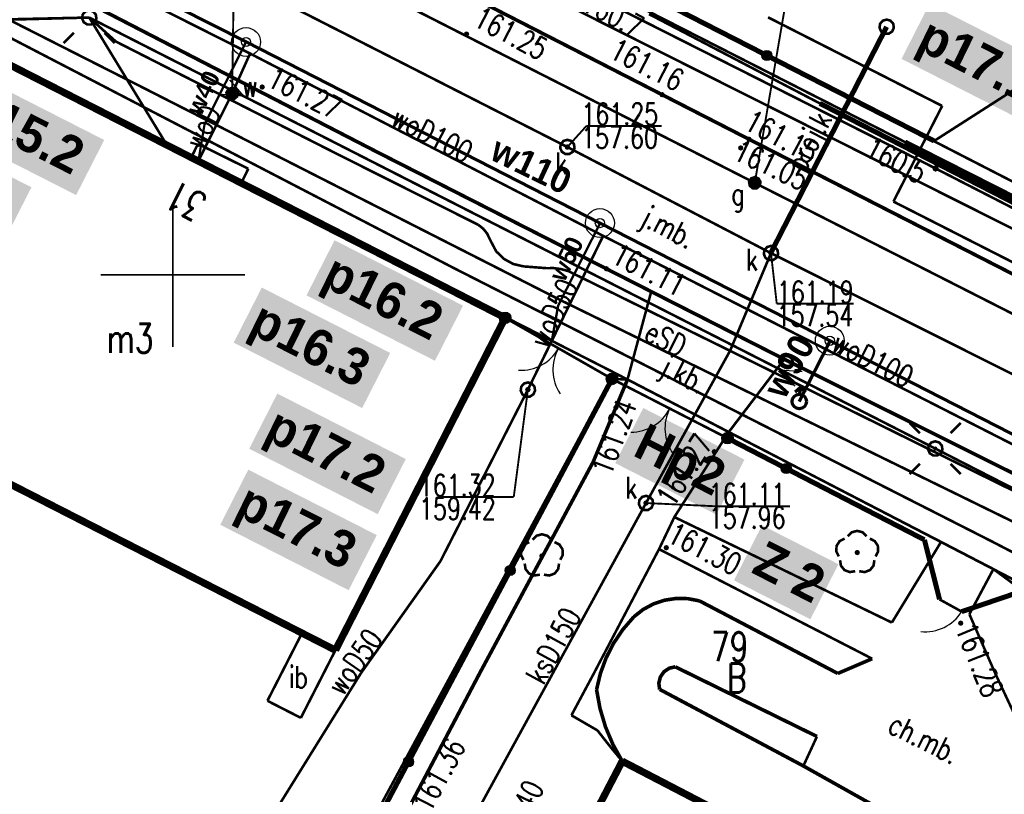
# Model space of a CAD drawing. Extents: x 0 to 7432618, y -40 to 5712028.
# Tile 36 of 165: x 7430545 to 7430579, y 5711582 to 5711609. Entities that reach past the tile are written whole.
import ezdxf
from ezdxf.enums import TextEntityAlignment as Align

# ---------------------------------------------------------------- set-up
doc = ezdxf.new("R2010")
doc.units = 0
doc.header["$MEASUREMENT"] = 0
for name, pattern in [('0', [1.5, 1, -0.5]), ('2218', [1, 0.5, -0.5]), ('3901', [0]), ('5102', [0])]:
    doc.linetypes.add(name, pattern=pattern)
for name, color, linetype in [('Dzialki', 7, 'Continuous'), ('EADTD_T_0', 7, 'Continuous'), ('EGBB_E_T_0', 7, 'Continuous'), ('EGBB_L_0', 7, 'Continuous'), ('EGBE_L_3', 7, 'Continuous'), ('Numery_dzialek', 7, 'Continuous'), ('OPISY', 7, 'Continuous'), ('OTD_E_T_7', 7, 'Continuous'), ('OTD_L_14', 7, 'Continuous'), ('OTK_E_T_0', 7, 'Continuous'), ('OTK_E_T_1', 7, 'Continuous'), ('OTK_L_0', 7, 'Continuous'), ('OTK_L_1', 7, 'Continuous'), ('OTK_L_2', 7, 'Continuous'), ('OTK_L_4', 7, 'Continuous'), ('OTO_L_0', 7, 'Continuous'), ('OTO_L_1', 7, 'Continuous'), ('OTO_L_2', 7, 'Continuous'), ('OTR_T_0', 7, 'Continuous'), ('OTZ_L_3', 7, 'Continuous'), ('OTZ_T_0', 7, 'Continuous'), ('P_SUCP_L_0', 7, 'Continuous'), ('P_SUK_E_T_6', 7, 'Continuous'), ('P_SUK_T_3', 7, 'Continuous'), ('P_SUKP_L_0', 7, 'Continuous'), ('P_SUL_L_1', 7, 'Continuous'), ('P_SUTP_L_0', 7, 'Continuous'), ('SUE_T_3', 7, 'Continuous'), ('SUEP_E_T_0', 7, 'Continuous'), ('SUEP_L_0', 7, 'Continuous'), ('SUER_T_0', 7, 'Continuous'), ('SUG_E_T_4', 7, 'Continuous'), ('SUG_T_2', 7, 'Continuous'), ('SUGP_L_0', 7, 'Continuous'), ('SUGR_T_0', 7, 'Continuous'), ('SUK_E_T_4', 7, 'Continuous'), ('SUK_T_3', 7, 'Continuous'), ('SUKP_E_T_0', 7, 'Continuous'), ('SUKP_L_0', 7, 'Continuous'), ('SUKR_T_0', 7, 'Continuous'), ('SUL_L_1', 7, 'Continuous'), ('SUP_T_0', 7, 'Continuous'), ('SUP_T_2', 7, 'Continuous'), ('SUTP_L_0', 7, 'Continuous'), ('SUTR_T_0', 7, 'Continuous'), ('SUW_E_T_2', 7, 'Continuous'), ('SUW_T_5', 7, 'Continuous'), ('SUWP_E_T_0', 7, 'Continuous'), ('SUWP_L_0', 7, 'Continuous'), ('SUWR_T_0', 7, 'Continuous'), ('Uzytki', 7, 'Continuous'), ('zakres', 7, 'Continuous')]:
    doc.layers.add(name, color=color, linetype=linetype)
doc.layers.add('woda przyłącze', color=140, linetype='Continuous', lineweight=50)
doc.layers.add('woda sieć', color=150, linetype='Continuous', lineweight=70)
doc.styles.add('25', font='GOTHIC.TTF', dxfattribs={"oblique": 8, "height": 0.35})
doc.styles.add('STYL_ARIAL', font='simplex', dxfattribs={"width": 0.75, "oblique": 0.1})

# ---------------------------------------------------------------- blocks, each defined once
blk = doc.blocks.new('OTOB')
at = {"color": 0}
for centre, start, end in [((-1.5, 0), 0, 63.2606), ((1.5, 0), 116.7394, 180)]:
    blk.add_arc(centre, 1.5, start, end, dxfattribs=at)
blk = doc.blocks.new('KOGR')
at = {"color": 0}
for radius in [0.2, 0.18, 0.16, 0.14, 0.12, 0.1, 0.08, 0.06, 0.04, 0.02]:
    blk.add_circle((0, 0), radius, dxfattribs=at)
blk = doc.blocks.new('OTOF')
at = {"color": 0}
blk.add_arc((1.5, 0), 1.5, 116.7394, 180, dxfattribs=at)
blk = doc.blocks.new('SUWH')
at = {"color": 0}
for p, q in [((-0.35, 0.65), (0, 1)), ((0, 0.5), (0, 1)), ((0, 1), (0.35, 0.65))]:
    blk.add_line(p, q, dxfattribs=at)
blk.add_circle((0, 0), 0.5, dxfattribs=at)

msp = doc.modelspace()

# ---------------------------------------------------------------- hatches: boundary and pattern name
at = {"layer": 'woda sieć', "linetype": 'ByBlock'}
for points in [[(7430580.499, 5711607.168), (7430576.164, 5711609.377), (7430575.193, 5711607.471), (7430579.528, 5711605.262)], [(7430547.628, 5711604.664), (7430543.187, 5711606.927), (7430542.215, 5711605.021), (7430546.657, 5711602.758)], [(7430545.112, 5711603.028), (7430540.67, 5711605.291), (7430539.698, 5711603.385), (7430544.14, 5711601.122)], [(7430560.034, 5711598.932), (7430555.592, 5711601.196), (7430554.621, 5711599.29), (7430559.063, 5711597.026)], [(7430557.517, 5711597.297), (7430553.076, 5711599.56), (7430552.104, 5711597.654), (7430556.546, 5711595.391)], [(7430558.054, 5711593.627), (7430553.613, 5711595.891), (7430552.641, 5711593.985), (7430557.083, 5711591.721)], [(7430569.763, 5711593.61), (7430566.265, 5711595.392), (7430565.294, 5711593.486), (7430568.792, 5711591.704)], [(7430557.051, 5711590.996), (7430552.609, 5711593.26), (7430551.638, 5711591.354), (7430556.079, 5711589.09)], [(7430573.013, 5711589.99), (7430570.371, 5711591.336), (7430569.4, 5711589.43), (7430572.042, 5711588.084)]]:
    msp.add_hatch(color=256, dxfattribs=at).paths.add_polyline_path(points)

# ---------------------------------------------------------------- linework, layer by layer
at = {"layer": 'Dzialki', "color": 18, "true_color": 0x000000, "const_width": 0.09}
for points in [[(7430529.72, 5711628.59), (7430583.01, 5711601.18)], [(7430565.27, 5711596.61), (7430541.43, 5711608.78)], [(7430550.73, 5711569.711), (7430565.27, 5711596.61)], [(7430593.08, 5711582.19), (7430565.27, 5711596.61)]]:
    msp.add_lwpolyline(points, dxfattribs=at)
at = {"layer": 'EGBB_L_0', "color": 18, "true_color": 0x000000, "const_width": 0.25}
for points in [[(7430561.491, 5711598.512), (7430541.408, 5711608.772)], [(7430555.622, 5711587.015), (7430561.491, 5711598.512)], [(7430535.58, 5711597.255), (7430555.622, 5711587.015)], [(7430565.537, 5711583.175), (7430556.9, 5711566.593)], [(7430576.183, 5711577.636), (7430565.537, 5711583.175)]]:
    msp.add_lwpolyline(points, dxfattribs=at)
at = {"layer": 'EGBE_L_3', "color": 18, "true_color": 0x000000, "const_width": 0.09}
for points in [[(7430550.87, 5711604.53), (7430550.636, 5711604.057)], [(7430552.61, 5711603.67), (7430550.87, 5711604.53)], [(7430550.87, 5711604.53), (7430550.899, 5711604.43)], [(7430550.636, 5711604.057), (7430552.365, 5711603.174)], [(7430552.365, 5711603.174), (7430552.61, 5711603.67)]]:
    msp.add_lwpolyline(points, dxfattribs=at)
at = {"layer": 'OPISY', "color": 6}
for centre, radius in [((7430552.53, 5711608.054), 0.5), ((7430552.53, 5711608.054), 0.16), ((7430564.767, 5711601.79), 0.5), ((7430564.767, 5711601.79), 0.16), ((7430572.714, 5711597.718), 0.5), ((7430572.714, 5711597.718), 0.16)]:
    msp.add_circle(centre, radius, dxfattribs=at)
at = {"layer": 'OTD_L_14', "color": 18, "true_color": 0x000000, "const_width": 0.09}
for points in [[(7430554.466, 5711587.605), (7430553.27, 5711585.264)], [(7430555.622, 5711587.015), (7430554.466, 5711587.605)], [(7430554.426, 5711584.673), (7430555.622, 5711587.015)], [(7430553.27, 5711585.264), (7430554.426, 5711584.673)]]:
    msp.add_lwpolyline(points, dxfattribs=at)
at = {"layer": 'OTK_L_0', "color": 18, "linetype": '0', "true_color": 0x000000, "const_width": 0.09}
for points in [[(7430537.54, 5711614.33), (7430556.96, 5711604.3)], [(7430569.92, 5711604.69), (7430555.65, 5711612.01)], [(7430587.44, 5711595.73), (7430569.92, 5711604.69)], [(7430556.96, 5711604.3), (7430564.99, 5711600.209)], [(7430564.99, 5711600.209), (7430566.54, 5711599.42)], [(7430566.54, 5711599.42), (7430565.72, 5711596.38)], [(7430571.14, 5711597.08), (7430566.54, 5711599.42)], [(7430566.54, 5711599.42), (7430571.14, 5711597.08)], [(7430569.22, 5711594.56), (7430571.14, 5711597.08)], [(7430571.14, 5711597.08), (7430592.89, 5711586.23)], [(7430565.72, 5711596.38), (7430569.22, 5711594.56)]]:
    msp.add_lwpolyline(points, dxfattribs=at)
at = {"layer": 'OTK_L_1', "color": 18, "true_color": 0x000000, "const_width": 0.125}
for points in [[(7430537.54, 5711614.33), (7430556.96, 5711604.3)], [(7430569.92, 5711604.69), (7430555.65, 5711612.01)], [(7430587.44, 5711595.73), (7430569.92, 5711604.69)], [(7430556.96, 5711604.3), (7430564.99, 5711600.209)], [(7430564.99, 5711600.209), (7430566.54, 5711599.42)], [(7430566.54, 5711599.42), (7430571.14, 5711597.08)], [(7430571.14, 5711597.08), (7430592.89, 5711586.23)], [(7430564.53, 5711593.52), (7430565.72, 5711596.38)], [(7430560.6, 5711586.2), (7430564.53, 5711593.52)], [(7430565.94, 5711588.17), (7430566.259, 5711588.422), (7430566.617, 5711588.615), (7430567.003, 5711588.744), (7430567.404, 5711588.805), (7430567.811, 5711588.797), (7430568.21, 5711588.72)], [(7430572.99, 5711586.21), (7430568.21, 5711588.72)], [(7430564.65, 5711585.65), (7430564.782, 5711586.209), (7430564.98, 5711586.748), (7430565.242, 5711587.26), (7430565.564, 5711587.736), (7430565.94, 5711588.17)], [(7430574.18, 5711586.72), (7430572.99, 5711586.21)], [(7430566.83, 5711585.66), (7430566.803, 5711585.876), (7430566.855, 5711586.087), (7430566.979, 5711586.266), (7430567.158, 5711586.389), (7430567.37, 5711586.44)], [(7430572.27, 5711584.03), (7430567.37, 5711586.44)], [(7430556.33, 5711578.08), (7430560.6, 5711586.2)], [(7430565.537, 5711583.175), (7430565.215, 5711583.754), (7430564.958, 5711584.364), (7430564.769, 5711584.999), (7430564.65, 5711585.65)], [(7430566.83, 5711585.66), (7430571.8, 5711583.01)], [(7430571.8, 5711583.01), (7430574.87, 5711581.287)]]:
    msp.add_lwpolyline(points, dxfattribs=at)
at = {"layer": 'OTK_L_2', "color": 18, "linetype": '0', "true_color": 0x000000, "const_width": 0.09}
for points in [[(7430576.32, 5711604.63), (7430550.509, 5711617.834)], [(7430556.96, 5711604.3), (7430537.54, 5711614.33)], [(7430555.65, 5711612.01), (7430569.92, 5711604.69)], [(7430541.408, 5711608.772), (7430550.636, 5711604.057)], [(7430579.19, 5711606.47), (7430576.32, 5711604.63)], [(7430550.636, 5711604.057), (7430550.87, 5711604.53)], [(7430550.87, 5711604.53), (7430552.61, 5711603.67)], [(7430569.92, 5711604.69), (7430587.44, 5711595.73)], [(7430564.99, 5711600.209), (7430556.96, 5711604.3)], [(7430552.61, 5711603.67), (7430552.365, 5711603.174)], [(7430552.365, 5711603.174), (7430561.491, 5711598.512)], [(7430566.54, 5711599.42), (7430564.99, 5711600.209)], [(7430565.72, 5711596.38), (7430566.54, 5711599.42)], [(7430561.491, 5711598.512), (7430565.184, 5711596.399)], [(7430571.14, 5711597.08), (7430569.22, 5711594.56)], [(7430592.89, 5711586.23), (7430571.14, 5711597.08)], [(7430565.184, 5711596.399), (7430565.72, 5711596.38)], [(7430569.22, 5711594.56), (7430576.56, 5711590.76)], [(7430567.34, 5711591.62), (7430566.81, 5711590.51)], [(7430574.86, 5711587.97), (7430567.34, 5711591.62)], [(7430566.81, 5711590.51), (7430574.18, 5711586.72)], [(7430576.56, 5711590.76), (7430574.86, 5711587.97)], [(7430578.37, 5711589.82), (7430576.56, 5711590.76)], [(7430577.54, 5711588.26), (7430578.37, 5711589.82)], [(7430578.37, 5711589.82), (7430579.393, 5711589.069)], [(7430565.94, 5711588.17), (7430566.259, 5711588.422), (7430566.617, 5711588.615), (7430567.003, 5711588.744), (7430567.404, 5711588.805), (7430567.811, 5711588.797), (7430568.21, 5711588.72)], [(7430572.99, 5711586.21), (7430568.21, 5711588.72)], [(7430565.94, 5711588.17), (7430565.745, 5711587.959)], [(7430578.43, 5711586.22), (7430577.54, 5711588.26)], [(7430565.745, 5711587.959), (7430565.564, 5711587.736)], [(7430565.395, 5711587.503), (7430565.242, 5711587.26)], [(7430565.564, 5711587.736), (7430565.395, 5711587.503)], [(7430565.242, 5711587.26), (7430565.103, 5711587.008)], [(7430564.98, 5711586.748), (7430564.873, 5711586.482)], [(7430565.103, 5711587.008), (7430564.98, 5711586.748)], [(7430564.873, 5711586.482), (7430564.782, 5711586.209)], [(7430567.063, 5711586.336), (7430567.158, 5711586.389)], [(7430567.158, 5711586.389), (7430567.262, 5711586.424)], [(7430567.262, 5711586.424), (7430567.37, 5711586.44)], [(7430567.37, 5711586.44), (7430572.27, 5711584.03)], [(7430574.18, 5711586.72), (7430572.99, 5711586.21)], [(7430564.782, 5711586.209), (7430564.707, 5711585.932)], [(7430566.819, 5711585.984), (7430566.855, 5711586.087)], [(7430566.855, 5711586.087), (7430566.909, 5711586.182)], [(7430566.909, 5711586.182), (7430566.979, 5711586.266)], [(7430566.979, 5711586.266), (7430567.063, 5711586.336)], [(7430581.49, 5711579.68), (7430578.43, 5711586.22)], [(7430564.707, 5711585.932), (7430564.65, 5711585.65)], [(7430566.803, 5711585.876), (7430566.819, 5711585.984)], [(7430566.807, 5711585.767), (7430566.803, 5711585.876)], [(7430566.83, 5711585.66), (7430566.807, 5711585.767)], [(7430565.537, 5711583.175), (7430565.215, 5711583.754), (7430564.958, 5711584.364), (7430564.769, 5711584.999), (7430564.65, 5711585.65)], [(7430571.8, 5711583.01), (7430566.83, 5711585.66)], [(7430572.27, 5711584.03), (7430571.8, 5711583.01)], [(7430565.537, 5711583.175), (7430573.692, 5711578.932)]]:
    msp.add_lwpolyline(points, dxfattribs=at)
at = {"layer": 'OTK_L_4', "color": 18, "linetype": '0', "true_color": 0x000000, "const_width": 0.09}
for points in [[(7430565.72, 5711596.38), (7430564.53, 5711593.52)], [(7430567.34, 5711591.62), (7430569.22, 5711594.56)], [(7430564.53, 5711593.52), (7430560.6, 5711586.2)], [(7430566.81, 5711590.51), (7430567.34, 5711591.62)], [(7430564.55, 5711586.2), (7430566.81, 5711590.51)], [(7430560.6, 5711586.2), (7430556.33, 5711578.08)], [(7430563.781, 5711584.762), (7430564.55, 5711586.2)], [(7430564.68, 5711584.24), (7430563.781, 5711584.762)], [(7430565.12, 5711583.68), (7430564.68, 5711584.24)], [(7430565.537, 5711583.175), (7430565.12, 5711583.68)], [(7430562.395, 5711577.142), (7430565.537, 5711583.175)]]:
    msp.add_lwpolyline(points, dxfattribs=at)
at = {"layer": 'OTO_L_0', "color": 18, "linetype": '3901', "true_color": 0x000000, "const_width": 0.175}
for points in [[(7430550.509, 5711617.834), (7430576.32, 5711604.63)], [(7430565.184, 5711596.399), (7430550.949, 5711569.6)], [(7430575.986, 5711590.833), (7430569.176, 5711594.348)], [(7430576.508, 5711588.772), (7430575.986, 5711590.833)], [(7430579.393, 5711589.069), (7430577.275, 5711588.349)]]:
    msp.add_lwpolyline(points, dxfattribs=at)
at = {"layer": 'OTO_L_0', "color": 18, "true_color": 0x000000}
for centre, radius in [((7430570.54, 5711607.587), 0.175), ((7430570.54, 5711607.587), 0.158), ((7430570.54, 5711607.587), 0.14), ((7430570.54, 5711607.587), 0.122), ((7430570.54, 5711607.587), 0.105), ((7430570.54, 5711607.587), 0.0875), ((7430570.54, 5711607.587), 0.07), ((7430570.54, 5711607.587), 0.0525), ((7430570.54, 5711607.587), 0.035), ((7430571.21, 5711593.298), 0.175), ((7430571.21, 5711593.298), 0.158), ((7430571.21, 5711593.298), 0.14), ((7430571.21, 5711593.298), 0.122), ((7430571.21, 5711593.298), 0.105), ((7430571.21, 5711593.298), 0.0875), ((7430571.21, 5711593.298), 0.07), ((7430571.21, 5711593.298), 0.0525), ((7430571.21, 5711593.298), 0.035), ((7430561.666, 5711589.775), 0.175), ((7430561.666, 5711589.775), 0.158), ((7430561.666, 5711589.775), 0.14), ((7430561.666, 5711589.775), 0.122), ((7430561.666, 5711589.775), 0.105), ((7430561.666, 5711589.775), 0.0875), ((7430561.666, 5711589.775), 0.07), ((7430561.666, 5711589.775), 0.0525), ((7430561.666, 5711589.775), 0.035), ((7430558.147, 5711583.152), 0.175), ((7430558.147, 5711583.152), 0.158), ((7430558.147, 5711583.152), 0.14), ((7430558.147, 5711583.152), 0.122), ((7430558.147, 5711583.152), 0.105), ((7430558.147, 5711583.152), 0.0875), ((7430558.147, 5711583.152), 0.07), ((7430558.147, 5711583.152), 0.0525), ((7430558.147, 5711583.152), 0.035)]:
    msp.add_circle(centre, radius, dxfattribs=at)
at = {"layer": 'OTO_L_1', "color": 18, "true_color": 0x000000, "const_width": 0.09}
for points in [[(7430565.184, 5711596.399), (7430561.491, 5711598.512)], [(7430561.491, 5711598.512), (7430565.184, 5711596.399)], [(7430569.176, 5711594.348), (7430565.184, 5711596.399)], [(7430565.184, 5711596.399), (7430569.176, 5711594.348)]]:
    msp.add_lwpolyline(points, dxfattribs=at)
at = {"layer": 'OTO_L_2', "color": 18, "true_color": 0x000000, "const_width": 0.09}
msp.add_lwpolyline([(7430577.275, 5711588.349), (7430576.508, 5711588.772)], dxfattribs=at)
at = {"layer": 'OTR_T_0', "color": 18, "true_color": 0x000000, "const_width": 0.09}
for points in [[(7430560.155, 5711608.372), (7430560.186, 5711608.359), (7430560.2, 5711608.327), (7430560.186, 5711608.296), (7430560.155, 5711608.282), (7430560.123, 5711608.296), (7430560.11, 5711608.327), (7430560.123, 5711608.359), (7430560.155, 5711608.372)], [(7430553.089, 5711606.54), (7430553.121, 5711606.527), (7430553.134, 5711606.495), (7430553.121, 5711606.463), (7430553.089, 5711606.45), (7430553.057, 5711606.463), (7430553.044, 5711606.495), (7430553.057, 5711606.527), (7430553.089, 5711606.54)], [(7430566.917, 5711606.276), (7430566.948, 5711606.263), (7430566.962, 5711606.231), (7430566.948, 5711606.199), (7430566.917, 5711606.186), (7430566.885, 5711606.199), (7430566.872, 5711606.231), (7430566.885, 5711606.263), (7430566.917, 5711606.276)], [(7430569.635, 5711604.434), (7430569.667, 5711604.421), (7430569.68, 5711604.389), (7430569.667, 5711604.357), (7430569.635, 5711604.344), (7430569.603, 5711604.357), (7430569.59, 5711604.389), (7430569.603, 5711604.421), (7430569.635, 5711604.434)], [(7430569.92, 5711604.735), (7430569.952, 5711604.722), (7430569.965, 5711604.69), (7430569.952, 5711604.658), (7430569.92, 5711604.645), (7430569.888, 5711604.658), (7430569.875, 5711604.69), (7430569.888, 5711604.722), (7430569.92, 5711604.735)], [(7430564.99, 5711600.254), (7430565.022, 5711600.241), (7430565.035, 5711600.209), (7430565.022, 5711600.178), (7430564.99, 5711600.164), (7430564.958, 5711600.178), (7430564.945, 5711600.209), (7430564.958, 5711600.241), (7430564.99, 5711600.254)], [(7430565.32, 5711595.455), (7430565.352, 5711595.442), (7430565.365, 5711595.41), (7430565.352, 5711595.378), (7430565.32, 5711595.365), (7430565.288, 5711595.378), (7430565.275, 5711595.41), (7430565.288, 5711595.442), (7430565.32, 5711595.455)], [(7430568.72, 5711593.925), (7430568.752, 5711593.912), (7430568.765, 5711593.88), (7430568.752, 5711593.848), (7430568.72, 5711593.835), (7430568.688, 5711593.848), (7430568.675, 5711593.88), (7430568.688, 5711593.912), (7430568.72, 5711593.925)], [(7430567.06, 5711590.605), (7430567.092, 5711590.592), (7430567.105, 5711590.56), (7430567.092, 5711590.528), (7430567.06, 5711590.515), (7430567.028, 5711590.528), (7430567.015, 5711590.56), (7430567.028, 5711590.592), (7430567.06, 5711590.605)], [(7430577.24, 5711587.995), (7430577.272, 5711587.982), (7430577.285, 5711587.95), (7430577.272, 5711587.918), (7430577.24, 5711587.905), (7430577.208, 5711587.918), (7430577.195, 5711587.95), (7430577.208, 5711587.982), (7430577.24, 5711587.995)]]:
    msp.add_lwpolyline(points, dxfattribs=at)
at = {"layer": 'OTZ_L_3', "color": 18, "linetype": '0', "true_color": 0x000000, "const_width": 0.09}
for points in [[(7430566.81, 5711590.51), (7430564.55, 5711586.2)], [(7430574.18, 5711586.72), (7430566.81, 5711590.51)], [(7430565.94, 5711588.17), (7430566.259, 5711588.422), (7430566.617, 5711588.615), (7430567.003, 5711588.744), (7430567.404, 5711588.805), (7430567.811, 5711588.797), (7430568.21, 5711588.72)], [(7430568.21, 5711588.72), (7430572.99, 5711586.21)], [(7430564.65, 5711585.65), (7430564.782, 5711586.209), (7430564.98, 5711586.748), (7430565.242, 5711587.26), (7430565.564, 5711587.736), (7430565.94, 5711588.17)], [(7430566.83, 5711585.66), (7430566.803, 5711585.876), (7430566.855, 5711586.087), (7430566.979, 5711586.266), (7430567.158, 5711586.389), (7430567.37, 5711586.44)], [(7430572.27, 5711584.03), (7430567.37, 5711586.44)], [(7430572.99, 5711586.21), (7430574.18, 5711586.72)], [(7430564.55, 5711586.2), (7430563.781, 5711584.762)], [(7430565.537, 5711583.175), (7430565.215, 5711583.754), (7430564.958, 5711584.364), (7430564.769, 5711584.999), (7430564.65, 5711585.65)], [(7430566.83, 5711585.66), (7430571.8, 5711583.01)], [(7430563.781, 5711584.762), (7430564.68, 5711584.24)], [(7430564.68, 5711584.24), (7430565.12, 5711583.68)], [(7430571.8, 5711583.01), (7430572.27, 5711584.03)], [(7430565.12, 5711583.68), (7430565.537, 5711583.175)]]:
    msp.add_lwpolyline(points, dxfattribs=at)
at = {"layer": 'OTZ_T_0', "color": 96, "true_color": 0x008000, "const_width": 0.09}
for points in [[(7430562.435, 5711590.837), (7430562.572, 5711590.974), (7430562.759, 5711591.024), (7430562.946, 5711590.974), (7430563.083, 5711590.837)], [(7430573.026, 5711590.259), (7430572.938, 5711590.431), (7430572.949, 5711590.625), (7430573.054, 5711590.787), (7430573.226, 5711590.876)], [(7430573.338, 5711590.956), (7430573.475, 5711591.093), (7430573.662, 5711591.143), (7430573.849, 5711591.093), (7430573.986, 5711590.956)], [(7430574.098, 5711590.876), (7430574.27, 5711590.787), (7430574.375, 5711590.625), (7430574.386, 5711590.431), (7430574.298, 5711590.259)], [(7430562.123, 5711590.139), (7430562.035, 5711590.312), (7430562.046, 5711590.506), (7430562.151, 5711590.668), (7430562.323, 5711590.756)], [(7430563.194, 5711590.756), (7430563.367, 5711590.668), (7430563.472, 5711590.506), (7430563.482, 5711590.312), (7430563.395, 5711590.139)], [(7430562.759, 5711590.319), (7430562.791, 5711590.306), (7430562.804, 5711590.274), (7430562.791, 5711590.242), (7430562.759, 5711590.229), (7430562.727, 5711590.242), (7430562.714, 5711590.274), (7430562.727, 5711590.306), (7430562.759, 5711590.319)], [(7430573.662, 5711590.438), (7430573.694, 5711590.425), (7430573.707, 5711590.393), (7430573.694, 5711590.361), (7430573.662, 5711590.348), (7430573.63, 5711590.361), (7430573.617, 5711590.393), (7430573.63, 5711590.425), (7430573.662, 5711590.438)], [(7430562.69, 5711589.627), (7430562.499, 5711589.598), (7430562.318, 5711589.667), (7430562.196, 5711589.817), (7430562.165, 5711590.009)], [(7430563.352, 5711590.009), (7430563.322, 5711589.817), (7430563.2, 5711589.667), (7430563.019, 5711589.598), (7430562.828, 5711589.627)], [(7430573.593, 5711589.747), (7430573.402, 5711589.717), (7430573.221, 5711589.786), (7430573.099, 5711589.937), (7430573.069, 5711590.128)], [(7430574.255, 5711590.128), (7430574.225, 5711589.937), (7430574.103, 5711589.786), (7430573.922, 5711589.717), (7430573.731, 5711589.747)]]:
    msp.add_lwpolyline(points, dxfattribs=at)
at = {"layer": 'P_SUCP_L_0', "color": 6, "linetype": '0', "true_color": 0xed00ed, "const_width": 0.09}
for points in [[(7430570.578, 5711608.908), (7430576.599, 5711605.841)], [(7430576.599, 5711605.841), (7430574.914, 5711602.534)], [(7430574.914, 5711602.534), (7430634.145, 5711572.373)]]:
    msp.add_lwpolyline(points, dxfattribs=at)
at = {"layer": 'P_SUK_T_3', "color": 36, "true_color": 0x803300, "const_width": 0.09}
msp.add_lwpolyline([(7430574.68, 5711608.83), (7430574.815, 5711608.79), (7430574.907, 5711608.684), (7430574.928, 5711608.544), (7430574.869, 5711608.416), (7430574.75, 5711608.34), (7430574.61, 5711608.34), (7430574.491, 5711608.416), (7430574.433, 5711608.544), (7430574.453, 5711608.684), (7430574.545, 5711608.79), (7430574.68, 5711608.83)], dxfattribs=at)
at = {"layer": 'P_SUKP_L_0', "color": 36, "linetype": '0', "true_color": 0x803300, "const_width": 0.09}
msp.add_lwpolyline([(7430570.66, 5711600.73), (7430574.68, 5711608.58)], dxfattribs=at)
at = {"layer": 'P_SUL_L_1', "color": 18, "true_color": 0x000000, "const_width": 0.175}
msp.add_lwpolyline([(7430570.66, 5711600.73), (7430574.68, 5711608.58)], dxfattribs=at)
at = {"layer": 'P_SUTP_L_0', "color": 30, "linetype": '0', "true_color": 0xff9100, "const_width": 0.09}
msp.add_lwpolyline([(7430541.408, 5711608.772), (7430547.11, 5711608.9)], dxfattribs=at)
at = {"layer": 'SUE_T_3', "color": 18, "true_color": 0x000000, "const_width": 0.09}
for points in [[(7430547.11, 5711609.15), (7430547.245, 5711609.11), (7430547.337, 5711609.004), (7430547.357, 5711608.864), (7430547.299, 5711608.736), (7430547.18, 5711608.66), (7430547.04, 5711608.66), (7430546.921, 5711608.736), (7430546.862, 5711608.864), (7430546.883, 5711609.004), (7430546.975, 5711609.11), (7430547.11, 5711609.15)], [(7430546.58, 5711608.37), (7430546.226, 5711608.016)], [(7430547.64, 5711608.37), (7430547.994, 5711608.016)], [(7430575.83, 5711594.52), (7430575.476, 5711594.874)], [(7430576.89, 5711594.52), (7430577.244, 5711594.874)], [(7430576.36, 5711594.24), (7430576.495, 5711594.2), (7430576.587, 5711594.094), (7430576.607, 5711593.954), (7430576.549, 5711593.826), (7430576.43, 5711593.75), (7430576.29, 5711593.75), (7430576.171, 5711593.826), (7430576.112, 5711593.954), (7430576.133, 5711594.094), (7430576.225, 5711594.2), (7430576.36, 5711594.24)], [(7430576.36, 5711594.015), (7430576.378, 5711594.008), (7430576.385, 5711593.99), (7430576.378, 5711593.972), (7430576.36, 5711593.965), (7430576.342, 5711593.972), (7430576.335, 5711593.99), (7430576.342, 5711594.008), (7430576.36, 5711594.015)], [(7430575.83, 5711593.46), (7430575.476, 5711593.106)], [(7430576.89, 5711593.46), (7430577.244, 5711593.106)]]:
    msp.add_lwpolyline(points, dxfattribs=at)
at = {"layer": 'SUEP_L_0', "color": 1, "true_color": 0xff0000}
for p, q in [((7430552.456, 5711606.175), (7430551.969, 5711606.746)), ((7430552.456, 5711606.175), (7430551.708, 5711606.234)), ((7430571.014, 5711596.715), (7430571.501, 5711596.145)), ((7430571.014, 5711596.715), (7430571.762, 5711596.656))]:
    msp.add_line(p, q, dxfattribs=at)
at = {"layer": 'SUEP_L_0', "color": 1, "true_color": 0xff0000, "const_width": 0.09}
for points in [[(7430534.78, 5711613.67), (7430548.82, 5711606.55)], [(7430559.74, 5711600.22), (7430534.04, 5711613.57)], [(7430576.37, 5711603.68), (7430565.04, 5711609.4)], [(7430547.11, 5711608.9), (7430549.79, 5711604.496)], [(7430547.11, 5711608.9), (7430548.03, 5711608.07)], [(7430572.37, 5711605.93), (7430566.46, 5711609.02)], [(7430548.03, 5711608.07), (7430555.66, 5711604.19)], [(7430548.82, 5711606.55), (7430563.45, 5711599.1)], [(7430590.4, 5711596.68), (7430572.37, 5711605.93)], [(7430555.66, 5711604.19), (7430560.56, 5711601.73)], [(7430581.59, 5711601), (7430576.37, 5711603.68)], [(7430560.56, 5711601.73), (7430560.731, 5711601.596), (7430560.867, 5711601.426), (7430560.96, 5711601.23)], [(7430560.96, 5711601.23), (7430561.18, 5711600.81)], [(7430562.13, 5711600.29), (7430561.77, 5711600.374), (7430561.445, 5711600.552), (7430561.18, 5711600.81)], [(7430578.33, 5711590.77), (7430559.74, 5711600.22)], [(7430562.13, 5711600.29), (7430562.91, 5711600.23)], [(7430562.91, 5711600.23), (7430563.167, 5711600.232), (7430563.422, 5711600.198), (7430563.67, 5711600.13)], [(7430563.67, 5711600.13), (7430570.89, 5711596.57)], [(7430563.45, 5711599.1), (7430581.72, 5711590.15)], [(7430570.89, 5711596.57), (7430577.03, 5711593.53)], [(7430577.03, 5711593.53), (7430582.39, 5711590.89)], [(7430585.03, 5711587.29), (7430578.33, 5711590.77)]]:
    msp.add_lwpolyline(points, dxfattribs=at)
at = {"layer": 'SUEP_L_0', "color": 1, "linetype": '0', "true_color": 0xff0000, "const_width": 0.09}
msp.add_lwpolyline([(7430547.11, 5711608.9), (7430541.385, 5711608.748)], dxfattribs=at)
at = {"layer": 'SUEP_L_0', "color": 1, "linetype": '5102', "true_color": 0xff0000, "const_width": 0.09}
for points in [[(7430576.36, 5711593.99), (7430547.11, 5711608.9)], [(7430609.47, 5711577.01), (7430576.36, 5711593.99)]]:
    msp.add_lwpolyline(points, dxfattribs=at)
at = {"layer": 'SUER_T_0', "color": 1, "true_color": 0xff0000, "const_width": 0.09}
msp.add_lwpolyline([(7430576.37, 5711603.742), (7430576.414, 5711603.724), (7430576.433, 5711603.68), (7430576.414, 5711603.636), (7430576.37, 5711603.617), (7430576.326, 5711603.636), (7430576.308, 5711603.68), (7430576.326, 5711603.724), (7430576.37, 5711603.742)], dxfattribs=at)
at = {"layer": 'SUG_T_2', "color": 56, "true_color": 0x808000, "const_width": 0.09}
for points in [[(7430570.12, 5711603.38), (7430570.249, 5711603.333), (7430570.317, 5711603.215), (7430570.293, 5711603.08), (7430570.188, 5711602.992), (7430570.052, 5711602.992), (7430569.947, 5711603.08), (7430569.923, 5711603.215), (7430569.991, 5711603.333), (7430570.12, 5711603.38)], [(7430570.12, 5711603.355), (7430570.232, 5711603.314), (7430570.292, 5711603.21), (7430570.272, 5711603.093), (7430570.18, 5711603.016), (7430570.06, 5711603.016), (7430569.968, 5711603.093), (7430569.948, 5711603.21), (7430570.008, 5711603.314), (7430570.12, 5711603.355)], [(7430570.12, 5711603.33), (7430570.226, 5711603.286), (7430570.27, 5711603.18), (7430570.226, 5711603.074), (7430570.12, 5711603.03), (7430570.014, 5711603.074), (7430569.97, 5711603.18), (7430570.014, 5711603.286), (7430570.12, 5711603.33)], [(7430570.12, 5711603.305), (7430570.208, 5711603.268), (7430570.245, 5711603.18), (7430570.208, 5711603.092), (7430570.12, 5711603.055), (7430570.032, 5711603.092), (7430569.995, 5711603.18), (7430570.032, 5711603.268), (7430570.12, 5711603.305)], [(7430570.12, 5711603.28), (7430570.191, 5711603.251), (7430570.22, 5711603.18), (7430570.191, 5711603.109), (7430570.12, 5711603.08), (7430570.049, 5711603.109), (7430570.02, 5711603.18), (7430570.049, 5711603.251), (7430570.12, 5711603.28)], [(7430570.12, 5711603.255), (7430570.173, 5711603.233), (7430570.195, 5711603.18), (7430570.173, 5711603.127), (7430570.12, 5711603.105), (7430570.067, 5711603.127), (7430570.045, 5711603.18), (7430570.067, 5711603.233), (7430570.12, 5711603.255)], [(7430570.12, 5711603.23), (7430570.155, 5711603.215), (7430570.17, 5711603.18), (7430570.155, 5711603.145), (7430570.12, 5711603.13), (7430570.085, 5711603.145), (7430570.07, 5711603.18), (7430570.085, 5711603.215), (7430570.12, 5711603.23)], [(7430570.12, 5711603.205), (7430570.138, 5711603.198), (7430570.145, 5711603.18), (7430570.138, 5711603.162), (7430570.12, 5711603.155), (7430570.102, 5711603.162), (7430570.095, 5711603.18), (7430570.102, 5711603.198), (7430570.12, 5711603.205)], [(7430570.12, 5711603.187), (7430570.125, 5711603.185), (7430570.127, 5711603.18), (7430570.125, 5711603.175), (7430570.12, 5711603.173), (7430570.115, 5711603.175), (7430570.113, 5711603.18), (7430570.115, 5711603.185), (7430570.12, 5711603.187)]]:
    msp.add_lwpolyline(points, dxfattribs=at)
at = {"layer": 'SUGP_L_0', "color": 56, "true_color": 0x808000, "const_width": 0.09}
for points in [[(7430552.96, 5711611.92), (7430570.12, 5711603.18)], [(7430570.12, 5711603.18), (7430584.37, 5711595.94)]]:
    msp.add_lwpolyline(points, dxfattribs=at)
at = {"layer": 'SUGR_T_0', "color": 56, "true_color": 0x808000, "const_width": 0.065}
for points in [[(7430570.12, 5711603.18), (7430571.524, 5711611.363)], [(7430570.12, 5711603.242), (7430570.164, 5711603.224), (7430570.183, 5711603.18), (7430570.164, 5711603.136), (7430570.12, 5711603.117), (7430570.076, 5711603.136), (7430570.058, 5711603.18), (7430570.076, 5711603.224), (7430570.12, 5711603.242)]]:
    msp.add_lwpolyline(points, dxfattribs=at)
at = {"layer": 'SUK_T_3', "color": 36, "true_color": 0x803300, "const_width": 0.09}
for points in [[(7430563.64, 5711604.67), (7430563.775, 5711604.63), (7430563.867, 5711604.524), (7430563.888, 5711604.384), (7430563.829, 5711604.256), (7430563.71, 5711604.18), (7430563.57, 5711604.18), (7430563.451, 5711604.256), (7430563.393, 5711604.384), (7430563.413, 5711604.524), (7430563.505, 5711604.63), (7430563.64, 5711604.67)], [(7430570.68, 5711601), (7430570.815, 5711600.96), (7430570.907, 5711600.854), (7430570.928, 5711600.714), (7430570.869, 5711600.586), (7430570.75, 5711600.51), (7430570.61, 5711600.51), (7430570.491, 5711600.586), (7430570.433, 5711600.714), (7430570.453, 5711600.854), (7430570.545, 5711600.96), (7430570.68, 5711601)], [(7430566.36, 5711592.355), (7430566.495, 5711592.315), (7430566.587, 5711592.209), (7430566.607, 5711592.07), (7430566.549, 5711591.941), (7430566.43, 5711591.865), (7430566.289, 5711591.865), (7430566.171, 5711591.941), (7430566.112, 5711592.07), (7430566.132, 5711592.209), (7430566.225, 5711592.315), (7430566.36, 5711592.355)]]:
    msp.add_lwpolyline(points, dxfattribs=at)
at = {"layer": 'SUKP_L_0', "color": 36, "true_color": 0x803300, "const_width": 0.09}
for points in [[(7430514.94, 5711629.24), (7430563.64, 5711604.42)], [(7430563.64, 5711604.42), (7430570.68, 5711600.75)], [(7430570.68, 5711600.75), (7430569.265, 5711597.371)], [(7430570.68, 5711600.75), (7430582.885, 5711594.63)], [(7430569.265, 5711597.371), (7430566.36, 5711592.105)], [(7430566.36, 5711592.105), (7430557.938, 5711576.713)]]:
    msp.add_lwpolyline(points, dxfattribs=at)
at = {"layer": 'SUKR_T_0', "color": 36, "true_color": 0x803300, "const_width": 0.065}
for points in [[(7430563.64, 5711604.42), (7430564.3, 5711605.15)], [(7430564.3, 5711605.15), (7430566.906, 5711605.15)], [(7430563.64, 5711604.482), (7430563.684, 5711604.464), (7430563.702, 5711604.42), (7430563.684, 5711604.376), (7430563.64, 5711604.357), (7430563.596, 5711604.376), (7430563.577, 5711604.42), (7430563.596, 5711604.464), (7430563.64, 5711604.482)], [(7430570.68, 5711600.812), (7430570.724, 5711600.794), (7430570.742, 5711600.75), (7430570.724, 5711600.706), (7430570.68, 5711600.688), (7430570.636, 5711600.706), (7430570.617, 5711600.75), (7430570.636, 5711600.794), (7430570.68, 5711600.812)], [(7430570.68, 5711600.75), (7430570.88, 5711599.004)], [(7430570.88, 5711599.004), (7430573.541, 5711599.004)], [(7430566.36, 5711592.168), (7430566.404, 5711592.149), (7430566.422, 5711592.105), (7430566.404, 5711592.061), (7430566.36, 5711592.043), (7430566.316, 5711592.061), (7430566.297, 5711592.105), (7430566.316, 5711592.149), (7430566.36, 5711592.168)], [(7430566.36, 5711592.105), (7430568.761, 5711591.994)], [(7430568.761, 5711591.994), (7430571.339, 5711591.994)]]:
    msp.add_lwpolyline(points, dxfattribs=at)
at = {"layer": 'SUL_L_1', "color": 18, "true_color": 0x000000, "const_width": 0.175}
for points in [[(7430572.37, 5711605.93), (7430590.4, 5711596.68)], [(7430588.695, 5711597.808), (7430575.316, 5711604.591)]]:
    msp.add_lwpolyline(points, dxfattribs=at)
at = {"layer": 'SUP_T_0', "color": 5, "true_color": 0x0000ff, "const_width": 0.09}
msp.add_lwpolyline([(7430562.276, 5711596.278), (7430562.411, 5711596.238), (7430562.503, 5711596.132), (7430562.523, 5711595.992), (7430562.464, 5711595.864), (7430562.346, 5711595.788), (7430562.205, 5711595.788), (7430562.087, 5711595.864), (7430562.028, 5711595.992), (7430562.048, 5711596.132), (7430562.14, 5711596.238), (7430562.276, 5711596.278)], dxfattribs=at)
at = {"layer": 'SUP_T_2', "color": 18, "true_color": 0x000000, "const_width": 0.09}
for points in [[(7430547.11, 5711609.15), (7430547.245, 5711609.11), (7430547.337, 5711609.004), (7430547.357, 5711608.864), (7430547.299, 5711608.736), (7430547.18, 5711608.66), (7430547.04, 5711608.66), (7430546.921, 5711608.736), (7430546.862, 5711608.864), (7430546.883, 5711609.004), (7430546.975, 5711609.11), (7430547.11, 5711609.15)], [(7430576.36, 5711594.24), (7430576.495, 5711594.2), (7430576.587, 5711594.094), (7430576.607, 5711593.954), (7430576.549, 5711593.826), (7430576.43, 5711593.75), (7430576.29, 5711593.75), (7430576.171, 5711593.826), (7430576.112, 5711593.954), (7430576.133, 5711594.094), (7430576.225, 5711594.2), (7430576.36, 5711594.24)]]:
    msp.add_lwpolyline(points, dxfattribs=at)
at = {"layer": 'SUTP_L_0', "color": 30, "true_color": 0xff9100, "const_width": 0.09}
for points in [[(7430575.316, 5711604.591), (7430560.923, 5711611.928)], [(7430579.4, 5711601.41), (7430563.63, 5711609.33)], [(7430588.695, 5711597.808), (7430575.316, 5711604.591)]]:
    msp.add_lwpolyline(points, dxfattribs=at)
at = {"layer": 'SUW_T_5', "color": 5, "true_color": 0x0000ff, "const_width": 0.09}
for points in [[(7430552.05, 5711606.47), (7430552.179, 5711606.423), (7430552.247, 5711606.305), (7430552.223, 5711606.17), (7430552.118, 5711606.082), (7430551.982, 5711606.082), (7430551.877, 5711606.17), (7430551.853, 5711606.305), (7430551.921, 5711606.423), (7430552.05, 5711606.47)], [(7430552.05, 5711606.445), (7430552.162, 5711606.404), (7430552.222, 5711606.3), (7430552.202, 5711606.183), (7430552.11, 5711606.106), (7430551.99, 5711606.106), (7430551.898, 5711606.183), (7430551.878, 5711606.3), (7430551.938, 5711606.404), (7430552.05, 5711606.445)], [(7430552.05, 5711606.42), (7430552.156, 5711606.376), (7430552.2, 5711606.27), (7430552.156, 5711606.164), (7430552.05, 5711606.12), (7430551.944, 5711606.164), (7430551.9, 5711606.27), (7430551.944, 5711606.376), (7430552.05, 5711606.42)], [(7430552.05, 5711606.395), (7430552.138, 5711606.358), (7430552.175, 5711606.27), (7430552.138, 5711606.182), (7430552.05, 5711606.145), (7430551.962, 5711606.182), (7430551.925, 5711606.27), (7430551.962, 5711606.358), (7430552.05, 5711606.395)], [(7430552.05, 5711606.37), (7430552.121, 5711606.341), (7430552.15, 5711606.27), (7430552.121, 5711606.199), (7430552.05, 5711606.17), (7430551.979, 5711606.199), (7430551.95, 5711606.27), (7430551.979, 5711606.341), (7430552.05, 5711606.37)], [(7430552.05, 5711606.345), (7430552.103, 5711606.323), (7430552.125, 5711606.27), (7430552.103, 5711606.217), (7430552.05, 5711606.195), (7430551.997, 5711606.217), (7430551.975, 5711606.27), (7430551.997, 5711606.323), (7430552.05, 5711606.345)], [(7430552.05, 5711606.32), (7430552.085, 5711606.305), (7430552.1, 5711606.27), (7430552.085, 5711606.235), (7430552.05, 5711606.22), (7430552.015, 5711606.235), (7430552, 5711606.27), (7430552.015, 5711606.305), (7430552.05, 5711606.32)], [(7430552.05, 5711606.295), (7430552.068, 5711606.288), (7430552.075, 5711606.27), (7430552.068, 5711606.252), (7430552.05, 5711606.245), (7430552.032, 5711606.252), (7430552.025, 5711606.27), (7430552.032, 5711606.288), (7430552.05, 5711606.295)], [(7430552.05, 5711606.277), (7430552.055, 5711606.275), (7430552.057, 5711606.27), (7430552.055, 5711606.265), (7430552.05, 5711606.263), (7430552.045, 5711606.265), (7430552.043, 5711606.27), (7430552.045, 5711606.275), (7430552.05, 5711606.277)]]:
    msp.add_lwpolyline(points, dxfattribs=at)
at = {"layer": 'SUWP_L_0', "color": 5, "true_color": 0x0000ff, "const_width": 0.09}
for points in [[(7430539.775, 5711614.15), (7430552.67, 5711607.654)], [(7430552.67, 5711607.654), (7430552.05, 5711606.27)], [(7430552.67, 5711607.654), (7430564.879, 5711601.347)], [(7430552.05, 5711606.27), (7430550.88, 5711603.933)], [(7430564.879, 5711601.347), (7430562.276, 5711596.028)], [(7430564.879, 5711601.347), (7430584.828, 5711591.183)], [(7430559.252, 5711590.093), (7430562.276, 5711596.028)], [(7430556.507, 5711586.224), (7430559.252, 5711590.093)], [(7430553.512, 5711581.399), (7430556.507, 5711586.224)]]:
    msp.add_lwpolyline(points, dxfattribs=at)
at = {"layer": 'SUWR_T_0', "color": 5, "true_color": 0x0000ff, "const_width": 0.065}
for points in [[(7430552.05, 5711606.27), (7430552.095, 5711609.256)], [(7430552.05, 5711606.332), (7430552.094, 5711606.314), (7430552.112, 5711606.27), (7430552.094, 5711606.226), (7430552.05, 5711606.207), (7430552.006, 5711606.226), (7430551.987, 5711606.27), (7430552.006, 5711606.314), (7430552.05, 5711606.332)], [(7430562.276, 5711596.028), (7430561.787, 5711592.315)], [(7430562.276, 5711596.09), (7430562.32, 5711596.072), (7430562.338, 5711596.028), (7430562.32, 5711595.984), (7430562.276, 5711595.965), (7430562.231, 5711595.984), (7430562.213, 5711596.028), (7430562.231, 5711596.072), (7430562.276, 5711596.09)], [(7430559.154, 5711592.315), (7430561.787, 5711592.315)]]:
    msp.add_lwpolyline(points, dxfattribs=at)
at = {"layer": 'Uzytki', "color": 96, "linetype": '2218', "true_color": 0x008000, "const_width": 0.09}
for points in [[(7430529.72, 5711628.59), (7430583.01, 5711601.18)], [(7430565.27, 5711596.61), (7430541.43, 5711608.78)], [(7430593.08, 5711582.19), (7430565.27, 5711596.61)]]:
    msp.add_lwpolyline(points, dxfattribs=at)
at = {"layer": 'woda przyłącze', "linetype": 'ByBlock'}
for points in [[(7430552.541, 5711608.054), (7430551.091, 5711605.201), (7430550.889, 5711603.951)], [(7430564.779, 5711601.79), (7430563.328, 5711598.936), (7430563.102, 5711597.717)]]:
    msp.add_lwpolyline(points, dxfattribs=at)
at = {"layer": 'woda sieć', "linetype": 'ByBlock'}
msp.add_line((7430572.726, 5711597.718), (7430571.658, 5711595.618), dxfattribs=at)
msp.add_lwpolyline([(7430431.278, 5711669.42), (7430434.287, 5711667.928), (7430445.875, 5711662.16), (7430458.06, 5711656.094), (7430458.51, 5711655.87), (7430466.178, 5711652.052), (7430472.614, 5711648.754), (7430478.625, 5711645.609), (7430489.122, 5711640.303), (7430494.404, 5711637.639), (7430502.868, 5711633.381), (7430508.886, 5711630.388), (7430536.283, 5711616.268), (7430539.606, 5711614.594), (7430552.541, 5711608.054), (7430564.779, 5711601.79), (7430572.726, 5711597.718), (7430584.696, 5711591.587), (7430634.227, 5711565.801), (7430646.099, 5711559.831), (7430664.645, 5711550.495), (7430676.16, 5711544.687), (7430700.274, 5711532.14), (7430700.644, 5711531.954)], dxfattribs=at)
at = {"layer": 'zakres', "color": 18, "true_color": 0x000000, "const_width": 0.065}
for points in [[(7430550, 5711597.5), (7430550, 5711602.5)], [(7430547.5, 5711600), (7430552.5, 5711600)]]:
    msp.add_lwpolyline(points, dxfattribs=at)
at = {"layer": 'zakres', "color": 18, "true_color": 0x000000}
msp.add_point((7430550, 5711600), dxfattribs=at)

# ---------------------------------------------------------------- block references
at = {"layer": 'OTO_L_1', "color": 18, "true_color": 0x000000}
for p in [(7430561.491, 5711598.512), (7430565.184, 5711596.399), (7430565.184, 5711596.399), (7430569.176, 5711594.348)]:
    msp.add_blockref('KOGR', p, dxfattribs=at)
for p, rotation in [((7430563.337, 5711597.455), 150.2238), ((7430567.18, 5711595.374), 152.81357)]:
    msp.add_blockref('OTOB', p, dxfattribs=dict(at, rotation=rotation))
at = {"layer": 'OTO_L_2', "color": 18, "true_color": 0x000000, "rotation": 147.65122}
msp.add_blockref('OTOF', (7430577.275, 5711588.349), dxfattribs=at)
at = {"layer": 'woda sieć', "xscale": 0.5, "yscale": 0.5, "zscale": 0.5, "rotation": 355}
msp.add_blockref('SUWH', (7430571.658, 5711595.618), dxfattribs=at)

# ---------------------------------------------------------------- texts
at = {"layer": 'EADTD_T_0', "color": 18, "true_color": 0x000000, "style": 'STYL_ARIAL', "width": 0.75}
msp.add_text('31', height=1, rotation=152.91, dxfattribs=at).set_placement((7430550.822, 5711603.261), align=Align.BOTTOM_CENTER)
at = {"layer": 'EGBB_E_T_0', "color": 18, "true_color": 0x000000, "style": 'STYL_ARIAL', "width": 0.75}
msp.add_text('m3', height=1, dxfattribs=at).set_placement((7430548.525, 5711597.805), align=Align.MIDDLE_CENTER)
at = {"layer": 'Numery_dzialek', "color": 18, "true_color": 0x000000, "style": 'STYL_ARIAL', "width": 0.75}
msp.add_text('79', height=1, dxfattribs=at).set_placement((7430568.613, 5711587.634), align=Align.TOP_LEFT)
at = {"layer": 'OTD_E_T_7', "color": 18, "true_color": 0x000000, "style": 'STYL_ARIAL', "width": 0.75}
msp.add_text('ib', height=0.75, dxfattribs=at).set_placement((7430554.015, 5711586.086), align=Align.MIDDLE_LEFT)
at = {"layer": 'OTK_E_T_0', "color": 18, "true_color": 0x000000, "style": 'STYL_ARIAL', "width": 0.75}
for s, rotation, p in [('j.mb.', 332.4667, (7430567.141, 5711601.654)), ('j.kb.', 333.054, (7430567.679, 5711596.564))]:
    msp.add_text(s, height=0.75, rotation=rotation, dxfattribs=at).set_placement(p, align=Align.MIDDLE_CENTER)
at = {"layer": 'OTK_E_T_1', "color": 18, "true_color": 0x000000, "style": 'STYL_ARIAL', "width": 0.75}
msp.add_text('ch.mb.', height=0.75, rotation=333.4188, dxfattribs=at).set_placement((7430575.976, 5711583.958), align=Align.MIDDLE_CENTER)
at = {"layer": 'OTR_T_0', "color": 18, "true_color": 0x000000, "style": 'STYL_ARIAL', "width": 0.75}
for s, rotation, p in [('161.25', 332.2173, (7430560.239, 5711608.445)), ('161.16', 332.84, (7430564.943, 5711607.34)), ('161.27', 333.0964, (7430553.108, 5711606.354)), ('161.15', 331.6644, (7430569.602, 5711604.872)), ('161.11', 332.5542, (7430565.009, 5711600.247)), ('161.30', 332.7117, (7430566.934, 5711590.597)), ('161.28', 292.2129, (7430576.828, 5711587.684))]:
    msp.add_text(s, height=0.75, rotation=rotation, dxfattribs=at).set_placement(p, align=Align.BOTTOM_LEFT)
for s, rotation, p in [('161.05', 334.794, (7430569.651, 5711604.702)), ('161.36', 61.8252, (7430558.234, 5711581.713)), ('161.40', 63.3685, (7430561.001, 5711580.223))]:
    msp.add_text(s, height=0.75, rotation=rotation, dxfattribs=at).set_placement(p, align=Align.TOP_LEFT)
msp.add_text('161.24', height=0.75, rotation=69.9669, dxfattribs=at).set_placement((7430565.35, 5711595.767), align=Align.TOP_RIGHT)
msp.add_text('161.27', height=0.75, rotation=58.0146, dxfattribs=at).set_placement((7430568.901, 5711594.056), align=Align.BOTTOM_RIGHT)
at = {"layer": 'P_SUK_E_T_6', "color": 36, "true_color": 0x803300, "style": 'STYL_ARIAL', "width": 0.75}
msp.add_text('proj.k', height=0.75, rotation=62.8829, dxfattribs=at).set_placement((7430571.991, 5711604.617), align=Align.MIDDLE_CENTER)
at = {"layer": 'SUEP_E_T_0', "color": 1, "true_color": 0xff0000, "style": 'STYL_ARIAL', "width": 0.75}
msp.add_text('eSD', height=0.75, rotation=333.901, dxfattribs=at).set_placement((7430567.045, 5711597.787), align=Align.MIDDLE_CENTER)
at = {"layer": 'SUER_T_0', "color": 1, "true_color": 0xff0000, "style": 'STYL_ARIAL', "width": 0.75}
msp.add_text('160.5', height=0.75, rotation=332.3655, dxfattribs=at).set_placement((7430575.971, 5711603.461), align=Align.MIDDLE_RIGHT)
at = {"layer": 'SUG_E_T_4', "color": 56, "true_color": 0x808000, "style": 'STYL_ARIAL', "width": 0.75}
msp.add_text('g', height=0.75, dxfattribs=at).set_placement((7430569.31, 5711602.201), align=Align.BOTTOM_LEFT)
at = {"layer": 'SUK_E_T_4', "color": 36, "true_color": 0x803300, "style": 'STYL_ARIAL', "width": 0.75}
for p in [(7430563.64, 5711604.232), (7430570.226, 5711600.898)]:
    msp.add_text('k', height=0.75, dxfattribs=at).set_placement(p, align=Align.TOP_RIGHT)
msp.add_text('k', height=0.75, dxfattribs=at).set_placement((7430565.645, 5711592.038), align=Align.BOTTOM_LEFT)
at = {"layer": 'SUKP_E_T_0', "color": 36, "true_color": 0x803300, "style": 'STYL_ARIAL', "width": 0.75}
msp.add_text('ksD150', height=0.75, rotation=61.3142, dxfattribs=at).set_placement((7430563.152, 5711587.172), align=Align.MIDDLE_CENTER)
at = {"layer": 'SUKR_T_0', "color": 36, "true_color": 0x803300, "style": 'STYL_ARIAL', "width": 0.75}
for s, p in [('161.25', (7430564.127, 5711605.942)), ('157.60', (7430564.119, 5711605.129)), ('161.19', (7430570.885, 5711599.778)), ('157.54', (7430570.874, 5711598.97)), ('161.11', (7430568.528, 5711592.785)), ('157.96', (7430568.533, 5711591.979))]:
    msp.add_text(s, height=0.75, dxfattribs=at).set_placement(p, align=Align.TOP_LEFT)
at = {"layer": 'SUTR_T_0', "color": 30, "true_color": 0xff9100, "style": 'STYL_ARIAL', "width": 0.75}
msp.add_text('160.7', height=0.75, rotation=332.91, dxfattribs=at).set_placement((7430564.253, 5711609.503), align=Align.MIDDLE_LEFT)
at = {"layer": 'SUW_E_T_2', "color": 5, "true_color": 0x0000ff, "style": 'STYL_ARIAL', "width": 0.75}
msp.add_text('w', height=0.75, dxfattribs=at).set_placement((7430552.404, 5711605.935), align=Align.BOTTOM_LEFT)
at = {"layer": 'SUWP_E_T_0', "color": 5, "true_color": 0x0000ff, "style": 'STYL_ARIAL', "width": 0.75}
for s, rotation, p in [('woD', 63.5551, (7430551.022, 5711605.122)), ('woD100', 332.6808, (7430558.971, 5711604.853)), ('woD50', 63.9231, (7430563.153, 5711598.676)), ('woD100', 333.0011, (7430574.207, 5711597.071)), ('woD50', 54.6375, (7430556.28, 5711586.61))]:
    msp.add_text(s, height=0.75, rotation=rotation, dxfattribs=at).set_placement(p, align=Align.MIDDLE_CENTER)
at = {"layer": 'SUWR_T_0', "color": 5, "true_color": 0x0000ff, "style": 'STYL_ARIAL', "width": 0.75}
for s, p in [('161.32', (7430558.506, 5711593.095)), ('159.42', (7430558.515, 5711592.289))]:
    msp.add_text(s, height=0.75, dxfattribs=at).set_placement(p, align=Align.TOP_LEFT)
at = {"layer": 'Uzytki', "color": 96, "true_color": 0x008000, "style": 'STYL_ARIAL', "width": 0.75}
msp.add_text('B', height=1, dxfattribs=at).set_placement((7430569.498, 5711585.256), align=Align.BOTTOM_CENTER)
at = {"layer": 'woda przyłącze', "color": 0, "char_height": 1.26, "attachment_point": 1, "rotation": 333, "style": '25'}
for s, insert in [('\\fCentury Gothic|b1|i0;\\Q-1;p17.1', (7430576.229, 5711608.968)), ('\\fCentury Gothic|b1|i0;\\Q-1;p15.2', (7430543.251, 5711606.518)), ('\\fCentury Gothic|b1|i0;\\Q-1;p16.2', (7430555.657, 5711600.786)), ('\\fCentury Gothic|b1|i0;\\Q-1;p16.3', (7430553.14, 5711599.151)), ('\\fCentury Gothic|b1|i0;\\Q-1;p17.2', (7430553.677, 5711595.481)), ('\\fCentury Gothic|b1|i0;\\Q-1;Hp2', (7430566.428, 5711594.896)), ('\\fCentury Gothic|b1|i0;\\Q-1;p17.3', (7430552.673, 5711592.85)), ('\\fCentury Gothic|b1|i0;\\Q-1;Z 2', (7430570.534, 5711590.84))]:
    msp.add_mtext_dynamic_manual_height_columns(s, width=15.63873, gutter_width=5, heights=[0], dxfattribs=dict(at, insert=insert))
at = {"layer": 'woda przyłącze', "char_height": 0.6174, "attachment_point": 1, "rotation": 64.0398, "style": '25'}
for s, insert in [('\\fCentury Gothic|b1|i0;\\Q-1;w40', (7430550.423, 5711605.734)), ('\\fCentury Gothic|b1|i0;\\Q-1;w50', (7430562.986, 5711599.993))]:
    msp.add_mtext_dynamic_manual_height_columns(s, width=7.66298, gutter_width=5, heights=[0], dxfattribs=dict(at, insert=insert))
at = {"layer": 'woda sieć', "char_height": 0.882, "attachment_point": 1, "style": '25'}
for s, insert, rotation in [('\\fCentury Gothic|b1|i0;\\Q-1;w110', (7430561.3, 5711604.81), 334.0236), ('\\fCentury Gothic|b1|i0;\\Q-1;w90', (7430570.377, 5711596.089), 60.8039)]:
    msp.add_mtext_dynamic_manual_height_columns(s, width=10.94711, gutter_width=5, heights=[0], dxfattribs=dict(at, insert=insert, rotation=rotation))

doc.saveas('drawing.dxf')
